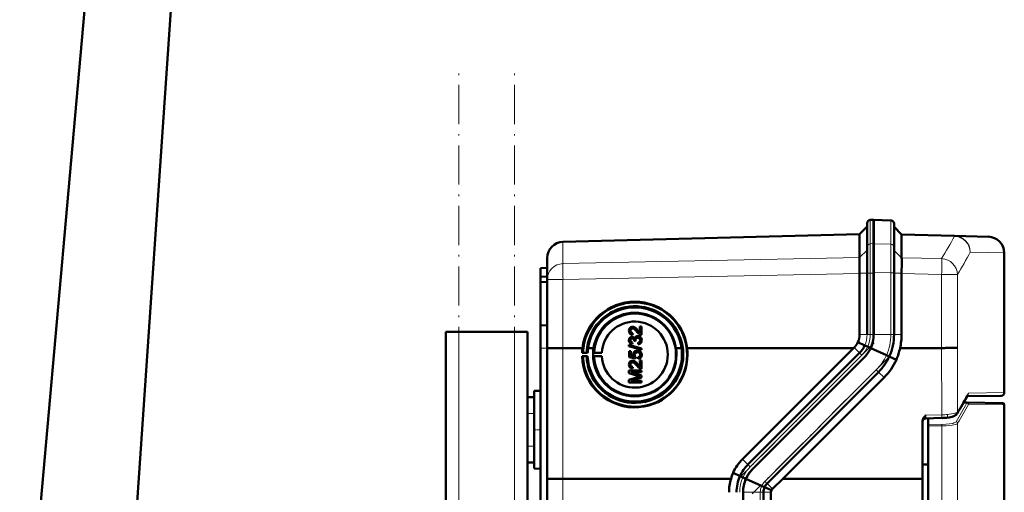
# Model space of a CAD drawing. Extents: x -1976 to 2357, y -1962 to 888.
# Tile 41 of 53: x 466 to 768, y 172 to 316. Entities that reach past the tile are written whole.
import ezdxf

# ---------------------------------------------------------------- set-up
doc = ezdxf.new("R2010")
doc.units = 0
doc.linetypes.add('DASHDOT', pattern=[18.5, 12, -3, 0.5, -3])

msp = doc.modelspace()

# ---------------------------------------------------------------- linework, layer by layer
at = {"color": 7, "lineweight": 50}
for p, q in [((466.07, 96.16), (492.07, 388.16)), ((501.14, 155.66), (513.47, 335.66)), ((725.57, 254.18), (725.57, 253.97)), ((725.57, 253.97), (725.57, 246.91)), ((727.57, 255.21), (726.53, 255.18)), ((727.56, 255.21), (727.56, 254.98)), ((732.85, 255.03), (727.56, 255.21)), ((727.56, 254.98), (727.56, 247.87)), ((727.57, 255.21), (727.57, 254.98)), ((727.57, 254.98), (727.57, 247.92)), ((733.81, 254.03), (733.81, 253.82)), ((733.81, 253.82), (733.81, 246.75)), ((632.43, 248.47), (723.27, 250.85)), ((723.27, 250.85), (725.57, 253.15)), ((723.27, 250.72), (723.27, 243.69)), ((736.1, 250.74), (733.81, 253.03)), ((736.1, 250.74), (752.3, 250.32)), ((736.1, 250.61), (736.1, 250.62)), ((736.1, 250.61), (736.1, 243.6)), ((752.3, 250.32), (762.69, 250.04)), ((727.56, 239.11), (727.56, 247.87)), ((727.57, 247.92), (727.57, 238.91)), ((725.57, 246.91), (725.57, 238.91)), ((733.81, 238.96), (733.81, 246.75)), ((767.56, 202.38), (767.56, 245.05)), ((627.57, 236.93), (627.57, 243.47)), ((723.26, 243.67), (723.25, 243.36)), ((723.26, 243.67), (723.27, 243.69)), ((625.57, 240.39), (627.57, 240.46)), ((625.57, 240.39), (625.57, 237.8)), ((723.24, 240.51), (723.26, 238.91)), ((723.27, 238.82), (723.26, 238.91)), ((723.27, 238.82), (723.27, 220.11)), ((725.57, 238.91), (725.57, 220.11)), ((727.56, 239.11), (727.56, 220.11)), ((727.57, 238.91), (727.57, 220.11)), ((733.81, 238.96), (733.81, 220.11)), ((736.1, 238.73), (736.1, 238.91)), ((736.1, 238.73), (736.1, 220.11)), ((625.57, 237.8), (627.57, 237.89)), ((625.57, 237.8), (625.57, 236.2)), ((625.57, 236.2), (625.57, 222.89)), ((625.57, 236.2), (627.57, 236.17)), ((627.57, 215.86), (627.57, 236.93)), ((596.57, -326.89), (596.57, 220.96)), ((600.57, 220.96), (596.57, 220.96)), ((617.57, 220.96), (600.57, 220.96)), ((621.57, 220.96), (617.57, 220.96)), ((621.57, 200.96), (621.57, 220.96)), ((625.57, 222.89), (627.57, 222.96)), ((625.57, 215.9), (625.57, 222.89)), ((653.08, 221.27), (653.09, 221.27)), ((653.37, 220.12), (653.38, 220.12)), ((653.7, 221.98), (653.71, 221.97)), ((653.77, 220.54), (653.72, 220.05)), ((653.78, 220.54), (653.73, 220.05)), ((653.77, 220.54), (653.78, 220.54)), ((654.09, 222.41), (654.09, 222.4)), ((655.28, 221.4), (655.99, 220.64)), ((655.28, 221.4), (655.28, 221.4)), ((655.99, 220.64), (655.99, 222.52)), ((655.99, 222.52), (656.48, 222.52)), ((656.48, 222.52), (656.48, 220)), ((656.48, 222.52), (656.49, 222.52)), ((656.49, 222.52), (656.49, 220)), ((653.08, 218.33), (653.09, 218.32)), ((653.4, 217.24), (653.4, 217.24)), ((653.67, 217.68), (653.62, 217.18)), ((653.62, 217.18), (653.63, 217.18)), ((653.63, 218.91), (653.64, 218.91)), ((653.68, 217.68), (653.63, 217.18)), ((653.67, 217.68), (653.68, 217.68)), ((653.72, 220.05), (653.73, 220.05)), ((653.87, 219.37), (653.88, 219.36)), ((654.21, 218.12), (654.22, 218.19)), ((654.66, 218.07), (654.21, 218.12)), ((654.21, 218.12), (654.22, 218.12)), ((654.67, 218.07), (654.22, 218.12)), ((654.61, 218.39), (654.61, 218.39)), ((654.66, 218.07), (654.67, 218.07)), ((655.32, 219.11), (655.33, 219.11)), ((655.45, 217.14), (655.4, 217.63)), ((655.45, 217.14), (655.46, 217.13)), ((655.71, 219.55), (655.72, 219.54)), ((656.14, 220.05), (656.15, 220.05)), ((656.48, 220), (656.49, 220)), ((656.53, 218.33), (656.54, 218.33)), ((724.85, 216.79), (722.75, 217.74)), ((625.57, 215.9), (625.57, 126.89)), ((627.57, 175.88), (627.57, 215.86)), ((632.43, 215.93), (635.34, 215.93)), ((635.34, 215.95), (635.34, 215.93)), ((638.38, 215.95), (635.34, 215.95)), ((636, 215.93), (638.38, 215.93)), ((636, 215.93), (638.38, 215.93)), ((638.54, 214.5), (638.27, 214.48)), ((638.27, 214.48), (639.98, 214.48)), ((639.65, 214.49), (638.54, 214.5)), ((639.98, 214.48), (639.65, 214.49)), ((640.1, 215.95), (641.79, 215.95)), ((640.1, 215.93), (641.79, 215.93)), ((640.1, 215.93), (641.79, 215.93)), ((641.95, 214.49), (641.7, 214.47)), ((641.7, 214.47), (644.32, 214.47)), ((644.32, 214.47), (641.95, 214.49)), ((652.63, 216.9), (656.48, 215.82)), ((652.63, 216.49), (652.63, 216.9)), ((656.48, 215.41), (652.63, 216.49)), ((652.63, 216.49), (652.64, 216.49)), ((656.49, 215.41), (652.64, 216.49)), ((652.68, 214.96), (653.18, 214.96)), ((652.68, 213.13), (652.68, 214.96)), ((653.18, 214.96), (653.18, 213.54)), ((653.18, 214.96), (653.18, 213.54)), ((653.18, 214.96), (653.18, 214.96)), ((655.19, 214.67), (655.2, 214.66)), ((655.66, 215.08), (655.67, 215.08)), ((656.07, 214.87), (656.07, 214.86)), ((656.48, 215.82), (656.48, 215.41)), ((656.48, 215.82), (656.49, 215.81)), ((656.48, 215.41), (656.49, 215.41)), ((656.49, 215.81), (656.49, 215.41)), ((668.73, 215.95), (667.03, 215.95)), ((667.03, 215.94), (668.73, 215.94)), ((667.04, 215.93), (668.73, 215.93)), ((668.73, 215.95), (668.73, 215.94)), ((670.44, 215.94), (676.62, 215.95)), ((670.44, 215.95), (684.86, 215.95)), ((670.45, 215.93), (676.62, 215.93)), ((676.62, 215.93), (676.62, 215.95)), ((684.86, 215.95), (721.41, 215.96)), ((687.42, 181.97), (721.41, 215.96)), ((723.22, 214.45), (689.08, 180.31)), ((721.41, 215.96), (721.56, 216.11)), ((725.74, 216.39), (724.86, 216.79)), ((726.68, 215.96), (725.74, 216.39)), ((731.46, 213.77), (726.65, 215.96)), ((735.63, 215.97), (748.38, 215.97)), ((638.26, 213.47), (638.54, 213.4)), ((639.98, 213.47), (638.26, 213.47)), ((638.54, 213.4), (639.65, 213.43)), ((639.65, 213.43), (639.98, 213.47)), ((641.7, 213.47), (641.95, 213.42)), ((644.32, 213.47), (641.7, 213.47)), ((641.95, 213.42), (644.32, 213.47)), ((654.66, 212.74), (652.68, 213.13)), ((652.68, 213.13), (652.69, 213.13)), ((654.67, 212.74), (652.69, 213.13)), ((653.18, 213.54), (654.17, 213.34)), ((653.7, 211.6), (653.71, 211.6)), ((654.09, 212.03), (654.09, 212.03)), ((654.36, 213.89), (654.37, 213.89)), ((654.71, 213.23), (654.66, 212.74)), ((654.66, 212.74), (654.67, 212.74)), ((654.72, 213.23), (654.67, 212.74)), ((654.71, 213.23), (654.72, 213.23)), ((655.45, 212.69), (655.4, 213.18)), ((655.45, 212.69), (655.46, 212.69)), ((655.99, 210.26), (655.99, 212.15)), ((655.99, 212.15), (656.48, 212.15)), ((656.48, 212.15), (656.48, 209.63)), ((656.48, 212.15), (656.49, 212.15)), ((656.49, 212.15), (656.49, 209.63)), ((656.53, 213.89), (656.54, 213.89)), ((724.63, 213.03), (690.49, 178.89)), ((724.64, 213.03), (690.49, 178.89)), ((732.34, 213.37), (731.46, 213.77)), ((734.52, 212.39), (732.35, 213.37)), ((652.63, 209.08), (656.48, 209.09)), ((652.63, 208.27), (652.63, 209.08)), ((655.29, 207.42), (652.63, 208.27)), ((652.63, 208.27), (652.64, 208.27)), ((655.3, 207.42), (652.64, 208.27)), ((653.08, 210.9), (653.09, 210.9)), ((656.49, 208.54), (653.23, 208.54)), ((653.23, 208.54), (656.48, 207.51)), ((656.48, 208.54), (653.23, 208.54)), ((653.37, 209.75), (653.38, 209.75)), ((653.77, 210.17), (653.72, 209.68)), ((653.72, 209.68), (653.73, 209.67)), ((653.78, 210.17), (653.73, 209.68)), ((653.77, 210.17), (653.78, 210.17)), ((655.28, 211.03), (655.99, 210.27)), ((655.28, 211.03), (655.28, 211.03)), ((656.14, 209.68), (656.15, 209.68)), ((656.48, 209.63), (656.49, 209.63)), ((656.48, 209.09), (656.48, 208.54)), ((656.48, 209.09), (656.49, 209.08)), ((656.48, 208.54), (656.49, 208.54)), ((656.49, 209.08), (656.49, 208.54)), ((729.05, 208.62), (694.91, 174.47)), ((652.63, 206.2), (655.34, 207.06)), ((652.63, 205.38), (652.63, 206.2)), ((656.48, 205.38), (652.63, 205.38)), ((652.63, 205.38), (652.64, 205.38)), ((656.49, 205.38), (652.64, 205.38)), ((656.48, 206.95), (653.23, 205.92)), ((656.49, 206.94), (653.23, 205.92)), ((653.23, 205.92), (656.48, 205.92)), ((655.29, 207.42), (655.3, 207.42)), ((656.48, 207.51), (656.48, 206.95)), ((656.48, 207.51), (656.49, 207.51)), ((656.48, 206.95), (656.49, 206.94)), ((656.48, 205.92), (656.48, 205.38)), ((656.48, 205.92), (656.49, 205.92)), ((656.48, 205.38), (656.49, 205.38)), ((656.49, 207.51), (656.49, 206.94)), ((656.49, 205.92), (656.49, 205.38)), ((730.74, 206.93), (699.78, 175.97)), ((623.57, 202.86), (625.57, 202.91)), ((623.57, 202.86), (625.57, 202.91)), ((623.57, 179.07), (623.57, 202.86)), ((621.57, 200.96), (623.57, 200.96)), ((621.57, 195.96), (621.57, 200.96)), ((623.57, 195.96), (623.57, 200.96)), ((755.12, 199.31), (756.22, 199.29)), ((766.58, 201.38), (756.15, 201.2)), ((756.22, 199.29), (767.07, 199.1)), ((767.57, 198.6), (767.57, 127.47)), ((621.57, 195.96), (621.57, 185.96)), ((623.57, 195.96), (623.57, 185.96)), ((742.56, 175.98), (742.56, 193.7)), ((743.54, 194.44), (748.45, 194.56)), ((744.28, 194.46), (744.28, 192.66)), ((744.28, 192.18), (744.28, 192.66)), ((744.28, 192.18), (744.28, 59.77)), ((621.57, 180.96), (621.57, 185.96)), ((623.57, 180.96), (623.57, 185.96)), ((621.57, 70.96), (621.57, 180.96)), ((621.57, 180.96), (623.57, 180.96)), ((623.57, 179.07), (625.57, 179.02)), ((742.56, 180.28), (744.28, 180.3)), ((627.57, 76.05), (627.57, 175.88)), ((683.88, 175.96), (632.43, 175.94)), ((686.65, 176.79), (684.51, 177.76)), ((687.53, 176.39), (686.65, 176.79)), ((688.47, 175.96), (687.53, 176.39)), ((693.26, 173.77), (688.45, 175.96)), ((699.78, 175.97), (696.54, 172.85)), ((742.56, 175.98), (699.78, 175.97)), ((742.56, 75.95), (742.56, 175.98)), ((694.14, 173.38), (693.26, 173.77)), ((696.23, 172.43), (694.14, 173.38)), ((687.56, 80.11), (687.56, 171.82)), ((693.81, 80.11), (693.81, 171.82)), ((696.1, 171.82), (696.1, 80.11))]:
    msp.add_line(p, q, dxfattribs=at)
at = {"color": 7, "linetype": 'DASHDOT', "lineweight": 18}
for p, q in [((600.57, -659.04), (600.57, 300.96)), ((617.57, -659.04), (617.57, 300.96)), ((727.75, 217.56), (685.96, 175.78)), ((732.17, 213.15), (690.38, 171.36))]:
    msp.add_line(p, q, dxfattribs=at)
at = {"color": 7, "lineweight": 18}
for p, q in [((726.53, 255.18), (726.53, 254.94)), ((726.53, 254.94), (727.57, 254.98)), ((726.53, 254.94), (726.53, 247.88)), ((732.85, 254.8), (727.56, 254.98)), ((732.85, 255.03), (732.85, 254.8)), ((732.85, 254.8), (732.85, 247.73)), ((723.27, 250.72), (632.43, 248.34)), ((723.27, 250.73), (725.57, 252.97)), ((736.1, 250.62), (733.81, 252.85)), ((752.3, 250.19), (736.1, 250.61)), ((632.43, 248.47), (632.43, 248.34)), ((632.43, 241.8), (632.43, 248.34)), ((727.57, 247.92), (726.53, 247.88)), ((726.53, 247.88), (726.53, 238.91)), ((727.56, 247.87), (732.85, 247.73)), ((723.26, 243.67), (725.57, 245.91)), ((736.1, 243.56), (733.81, 245.79)), ((767.56, 245.05), (757.14, 245.32)), ((632.43, 241.8), (723.27, 243.69)), ((736.1, 243.6), (748.38, 243.34)), ((723.27, 238.82), (632.43, 236.93)), ((723.26, 238.91), (725.57, 238.91)), ((725.57, 238.91), (726.53, 238.91)), ((726.53, 238.91), (726.53, 220.11)), ((726.53, 238.91), (727.57, 238.91)), ((732.85, 238.96), (727.56, 239.11)), ((732.85, 238.96), (732.85, 220.11)), ((732.85, 238.96), (733.81, 238.96)), ((736.1, 238.91), (733.81, 238.91)), ((748.38, 238.47), (736.1, 238.73)), ((748.38, 215.97), (748.38, 238.47)), ((753.2, 238.47), (748.38, 238.47)), ((753.2, 238.47), (753.2, 216.04)), ((632.43, 236.93), (627.57, 236.93)), ((632.43, 215.93), (632.43, 236.93)), ((600.57, -326.89), (600.57, 220.96)), ((617.57, -326.89), (617.57, 220.96)), ((725.57, 220.11), (723.27, 220.11)), ((725.57, 220.11), (726.53, 220.11)), ((726.53, 220.11), (727.57, 220.11)), ((732.85, 220.11), (727.56, 220.11)), ((732.85, 220.11), (733.81, 220.11)), ((736.1, 220.11), (733.81, 220.11)), ((627.57, 215.97), (625.57, 215.9)), ((632.43, 175.94), (632.43, 215.93)), ((723.22, 214.45), (721.56, 216.11)), ((723.22, 214.45), (723.9, 213.77)), ((724.85, 216.79), (724.85, 216.79)), ((748.45, 195.53), (748.38, 215.97)), ((753.2, 216.04), (753.27, 196.42)), ((723.9, 213.77), (689.76, 179.62)), ((732.35, 213.37), (732.34, 213.37)), ((728.37, 209.3), (694.23, 175.16)), ((728.37, 209.3), (729.05, 208.62)), ((730.74, 206.93), (729.05, 208.62)), ((756.63, 202.19), (767.56, 202.38)), ((756.09, 199.16), (755.05, 199.18)), ((767.57, 198.6), (756.71, 198.79)), ((621.57, 195.96), (623.57, 195.96)), ((743.54, 195.41), (748.45, 195.53)), ((744.28, 192.66), (748.41, 192.61)), ((748.41, 192.12), (744.28, 192.18)), ((748.41, 59.82), (748.41, 192.12)), ((753.27, 192.94), (753.27, 59.01)), ((621.57, 185.96), (623.57, 185.96)), ((689.08, 180.31), (687.42, 181.97)), ((689.08, 180.31), (689.76, 179.62)), ((632.43, 75.98), (632.43, 175.94)), ((686.65, 176.79), (686.65, 176.79)), ((694.23, 175.16), (694.91, 174.47)), ((694.14, 173.38), (694.14, 173.38)), ((696.54, 172.85), (694.91, 174.47)), ((692.85, 171.82), (687.56, 171.82)), ((692.85, 80.11), (692.85, 171.82)), ((692.85, 171.82), (693.81, 171.82)), ((696.1, 171.82), (693.81, 171.82))]:
    msp.add_line(p, q, dxfattribs=at)
at = {"color": 7, "linetype": 'DASHDOT', "lineweight": 18, "ltscale": 0.060001}
for p, q in [((621.37, 195.96), (623.77, 195.96)), ((623.37, 190.96), (625.77, 190.96)), ((621.37, 185.96), (623.77, 185.96))]:
    msp.add_line(p, q, dxfattribs=at)
at = {"color": 7, "lineweight": 18}
for points in [[(732.85, 247.73), (732.86, 244.61), (732.85, 238.96)], [(750.17, 195.62), (751.4, 195.78), (752.16, 195.93), (752.74, 196.1)], [(752.74, 196.1), (753.08, 196.25), (753.27, 196.42)], [(743.54, 195.41), (743.53, 194.54), (743.53, 194.45), (743.54, 194.44), (743.54, 194.44), (743.54, 194.44)], [(748.41, 192.61), (749.63, 192.63), (750.8, 192.73), (751.76, 192.91), (752.14, 193.03), (752.44, 193.15), (752.66, 193.28), (752.78, 193.42)], [(753.27, 192.94), (753.16, 192.82), (752.98, 192.71), (752.62, 192.56), (752.16, 192.43), (751.04, 192.24), (749.75, 192.14), (748.41, 192.12)], [(689.76, 179.62), (689.23, 179.05), (688.74, 178.45), (688.3, 177.8), (687.89, 177.11), (687.53, 176.39)]]:
    msp.add_lwpolyline(points, dxfattribs=at)
at = {"color": 7, "lineweight": 50}
for points in [[(736.1, 238.91), (736.17, 241.89), (736.14, 243.11), (736.1, 243.56)], [(669.26, 213.97), (669.19, 215.38), (668.99, 216.77), (668.7, 217.98), (668.32, 219.16), (667.95, 220.04), (667.39, 221.17), (666.65, 222.36), (665.92, 223.33), (665.38, 223.96), (664.44, 224.9), (663.44, 225.73), (662.26, 226.55), (661.32, 227.08), (660.16, 227.63), (658.84, 228.11), (657.48, 228.46), (656.57, 228.62), (655.24, 228.75), (653.9, 228.76), (652.81, 228.68), (651.51, 228.47), (650.57, 228.25), (649.66, 227.97), (649.06, 227.75), (648.41, 227.48), (647.27, 226.91), (646.79, 226.63), (645.58, 225.82), (644.46, 224.89), (643.56, 223.99), (642.74, 223.02), (642.19, 222.26), (641.47, 221.08), (640.85, 219.82), (640.4, 218.64), (640.06, 217.45), (639.82, 216.2), (639.71, 215.35), (639.65, 214.49)], [(652.63, 221.28), (652.67, 221.64), (652.8, 221.97), (652.97, 222.18), (653.19, 222.34), (653.53, 222.46), (653.7, 222.47)], [(653.37, 220.12), (653.11, 220.25), (652.89, 220.45), (652.74, 220.71), (652.67, 220.92), (652.63, 221.28)], [(653.7, 221.98), (653.49, 221.94), (653.31, 221.83), (653.18, 221.67), (653.1, 221.48), (653.08, 221.27)], [(653.08, 221.27), (653.14, 220.93), (653.23, 220.78), (653.36, 220.66), (653.52, 220.58)], [(653.71, 221.97), (653.5, 221.94), (653.36, 221.86), (653.22, 221.73), (653.14, 221.57), (653.09, 221.27)], [(653.09, 221.27), (653.11, 221.05), (653.17, 220.88), (653.34, 220.67), (653.53, 220.58)], [(655.04, 220.94), (654.75, 221.28), (654.43, 221.61), (654.2, 221.8), (653.93, 221.94)], [(654.09, 222.41), (654.37, 222.27), (654.74, 221.98), (655.07, 221.64), (655.28, 221.4)], [(654.09, 222.4), (654.33, 222.29), (654.59, 222.12), (655, 221.72), (655.28, 221.4)], [(656.14, 220.05), (655.88, 220.17), (655.53, 220.41), (655.04, 220.94)], [(655.28, 221.4), (655.68, 220.92), (655.99, 220.64)], [(652.63, 218.31), (652.67, 218.64), (652.8, 218.94), (653.01, 219.19), (653.3, 219.35), (653.61, 219.41)], [(653.4, 217.24), (653.14, 217.36), (652.92, 217.54), (652.79, 217.71), (652.7, 217.9), (652.64, 218.17), (652.63, 218.31)], [(653.63, 218.91), (653.45, 218.89), (653.29, 218.8), (653.13, 218.59), (653.08, 218.33)], [(653.08, 218.33), (653.12, 218.09), (653.19, 217.94), (653.3, 217.82), (653.52, 217.71)], [(653.64, 218.91), (653.46, 218.89), (653.25, 218.75), (653.12, 218.54), (653.09, 218.32)], [(653.09, 218.32), (653.11, 218.13), (653.18, 217.96), (653.31, 217.83), (653.53, 217.71)], [(654.22, 218.19), (654.19, 218.44), (654.13, 218.6), (654.03, 218.74), (653.83, 218.88)], [(653.87, 219.37), (654.03, 219.29), (654.17, 219.18), (654.38, 218.88)], [(653.88, 219.36), (654.16, 219.2), (654.29, 219.05), (654.38, 218.89)], [(654.38, 218.88), (654.46, 219.13), (654.62, 219.34), (654.83, 219.49), (655.07, 219.58), (655.33, 219.61)], [(655.33, 219.11), (655.1, 219.08), (654.93, 219), (654.73, 218.8), (654.62, 218.53), (654.61, 218.39)], [(655.32, 219.11), (655.1, 219.08), (654.89, 218.98), (654.81, 218.9), (654.67, 218.72), (654.61, 218.5), (654.61, 218.39)], [(655.4, 217.63), (655.61, 217.69), (655.81, 217.79), (656.03, 218.03), (656.09, 218.35)], [(656.53, 218.33), (656.49, 217.98), (656.34, 217.65), (656.1, 217.39), (655.95, 217.29), (655.62, 217.16), (655.45, 217.14)], [(656.54, 218.33), (656.5, 217.98), (656.41, 217.75), (656.27, 217.54), (656, 217.31), (655.66, 217.17), (655.46, 217.13)], [(656.09, 218.35), (656.07, 218.54), (656.01, 218.71), (655.9, 218.87), (655.68, 219.03), (655.6, 219.07)], [(655.71, 219.55), (655.93, 219.45), (656.12, 219.31), (656.32, 219.07), (656.43, 218.87), (656.5, 218.64), (656.53, 218.33)], [(655.72, 219.54), (655.95, 219.43), (656.16, 219.27), (656.32, 219.08), (656.49, 218.72), (656.54, 218.33)], [(627.57, 215.86), (627.57, 215.87), (627.57, 215.87), (627.57, 215.87), (627.64, 215.88), (628.2, 215.9), (629.36, 215.92), (632.43, 215.93)], [(653.92, 214.03), (653.98, 214.4), (654.17, 214.73), (654.45, 214.97), (654.8, 215.12), (655.16, 215.16)], [(655.19, 214.67), (654.94, 214.64), (654.81, 214.61), (654.59, 214.47), (654.5, 214.38), (654.39, 214.14), (654.36, 213.89)], [(655.2, 214.66), (654.95, 214.64), (654.68, 214.54), (654.48, 214.33), (654.4, 214.15), (654.37, 213.89)], [(656.09, 213.89), (656.04, 214.17), (655.96, 214.34), (655.82, 214.48), (655.57, 214.61)], [(656.07, 214.87), (656.31, 214.63), (656.42, 214.43), (656.5, 214.22), (656.53, 213.89)], [(656.07, 214.86), (656.24, 214.71), (656.38, 214.53), (656.47, 214.33), (656.53, 214.11), (656.54, 213.89)], [(750.09, 215.98), (752.84, 216.02), (753.2, 216.04)], [(652.63, 210.91), (652.67, 211.27), (652.8, 211.6), (652.97, 211.81), (653.19, 211.97), (653.53, 212.09), (653.7, 212.1)], [(653.7, 211.6), (653.49, 211.57), (653.31, 211.46), (653.18, 211.3), (653.1, 211.11), (653.08, 210.9)], [(653.71, 211.6), (653.5, 211.57), (653.36, 211.49), (653.22, 211.36), (653.14, 211.2), (653.09, 210.9)], [(654.17, 213.34), (654.02, 213.6), (653.93, 213.88), (653.92, 214.03)], [(655.04, 210.57), (654.75, 210.91), (654.43, 211.24), (654.2, 211.43), (653.93, 211.57)], [(654.09, 212.03), (654.33, 211.92), (654.59, 211.75), (655, 211.35), (655.28, 211.03)], [(654.09, 212.03), (654.37, 211.9), (654.74, 211.61), (655.07, 211.27), (655.28, 211.03)], [(654.36, 213.89), (654.41, 213.59), (654.53, 213.39), (654.71, 213.23)], [(654.37, 213.89), (654.38, 213.73), (654.49, 213.44), (654.72, 213.23)], [(655.4, 213.18), (655.61, 213.23), (655.81, 213.33), (655.9, 213.4), (656.06, 213.68), (656.09, 213.89)], [(656.53, 213.89), (656.52, 213.71), (656.43, 213.36), (656.35, 213.2), (656.11, 212.94), (655.79, 212.77), (655.45, 212.69)], [(656.54, 213.89), (656.5, 213.53), (656.35, 213.19), (656.08, 212.91), (655.85, 212.78), (655.46, 212.69)], [(653.37, 209.75), (653.11, 209.88), (652.89, 210.08), (652.74, 210.33), (652.67, 210.55), (652.63, 210.91)], [(653.08, 210.9), (653.14, 210.56), (653.23, 210.41), (653.36, 210.29), (653.52, 210.21)], [(653.09, 210.9), (653.11, 210.68), (653.17, 210.51), (653.34, 210.3), (653.53, 210.21)], [(656.14, 209.68), (655.88, 209.8), (655.53, 210.04), (655.04, 210.57)], [(655.28, 211.03), (655.68, 210.55), (655.99, 210.26)], [(742.56, 193.7), (742.59, 194), (742.69, 194.3), (742.83, 194.58), (743.18, 195.04), (743.54, 195.41)], [(752.27, 195.19), (751.6, 194.96), (750.63, 194.75), (749.92, 194.65)], [(753.14, 195.9), (752.86, 195.57), (752.46, 195.29), (752.27, 195.19)], [(690.49, 178.89), (690.01, 178.38), (689.57, 177.83), (689.17, 177.25), (688.8, 176.62), (688.47, 175.96)], [(627.57, 175.88), (627.57, 175.88), (627.57, 175.88), (627.57, 175.88), (627.64, 175.89), (628.2, 175.91), (629.36, 175.93), (632.43, 175.94)]]:
    msp.add_lwpolyline(points, dxfattribs=at)
for centre, radius, start, end in [((726.57, 254.18), 1, 92, 180), ((732.81, 254.03), 1, 0, 88), ((632.57, 243.47), 5, 91.5, 180), ((762.56, 245.05), 5, 0, 88.5), ((654.41, 213.99), 16.15, 6.9564, 173.0436), ((654.48, 213.96), 15.94, 359.9991, 133.5258), ((654.41, 213.95), 14.45, 7.965, 172.0349), ((654.41, 213.99), 12.77, 8.8275, 171.1724), ((654.49, 213.95), 12.55, 77.6984, 177.5213), ((654.48, 213.96), 12.54, 0.013, 77.6766), ((654.48, 213.95), 15.96, 133.5177, 178.0139), ((653.85, 221.58), 1.53, 252.0665, 265.2731), ((653.85, 221.58), 1.53, 252.0738, 265.2685), ((653.76, 221.35), 0.804, 252.5173, 270.6985), ((653.7, 221.25), 1.22, 71.416, 89.9785), ((653.7, 221.26), 0.712, 71.1045, 89.7698), ((653.71, 221.26), 0.709, 71.4625, 89.7956), ((717.58, 220.1), 5.69, 335.4939, 0.0252), ((717.68, 220.11), 9.88, 335.2248, 0.0026), ((717.44, 220.11), 10.12, 335.8313, 359.9948), ((717.62, 220.11), 16.19, 335.437, 0.0015), ((717.56, 220.11), 18.54, 347.0991, 0.0004), ((653.93, 218.9), 1.75, 252.2239, 259.8155), ((653.95, 218.94), 1.79, 252.3357, 259.7452), ((653.82, 218.67), 0.998, 252.3354, 261.3286), ((653.62, 218.59), 0.815, 72.179, 90.3814), ((653.64, 218.29), 0.625, 72.329, 90.8793), ((653.65, 218.28), 0.634, 73.0345, 90.7871), ((655.85, 218.43), 1.24, 181.999, 197.0346), ((655.85, 218.43), 1.24, 182.0274, 197.0138), ((655.33, 218.25), 0.86, 71.8999, 90.5102), ((655.34, 218.42), 1.19, 71.6978, 90.7047), ((655.34, 218.25), 0.859, 72.0728, 90.5088), ((656.46, 220.97), 0.972, 251.216, 271.7364), ((656.46, 220.97), 0.973, 251.2257, 271.7309), ((717.56, 220.27), 5.78, 313.9422, 334.1191), ((654.42, 213.94), 16.17, 172.9148, 178.0694), ((654.42, 214.03), 14.45, 172.4425, 178.2107), ((654.42, 213.94), 12.79, 171.0625, 179.8847), ((655.18, 213.61), 1.55, 71.9099, 90.5756), ((655.21, 213.46), 1.21, 72.5659, 90.8378), ((655.22, 213.46), 1.21, 72.864, 90.8167), ((655.24, 213.8), 1.35, 51.9924, 71.6896), ((655.24, 213.8), 1.35, 51.999, 71.6506), ((654.4, 213.96), 12.79, 0.0635, 8.8594), ((654.41, 214.05), 14.45, 359.7065, 7.4796), ((654.4, 213.96), 16.17, 0.0626, 7.0057), ((717.5, 220.17), 8.09, 315.0122, 335.3255), ((717.69, 219.98), 9.82, 314.9833, 335.8458), ((717.43, 220.23), 10.18, 315.022, 335.211), ((717.59, 219.59), 18.4, 336.9429, 348.6327), ((747.64, 567.82), 351.85, 270.1202, 270.3992), ((654.4, 213.93), 16.14, 181.6629, 274.3889), ((654.45, 213.96), 14.8, 182.0365, 193.1576), ((654.4, 214.03), 14.43, 182.2328, 274.9104), ((654.4, 213.94), 12.77, 179.8723, 270.0038), ((654.49, 213.95), 12.55, 182.4194, 193.5066), ((653.7, 210.87), 1.22, 71.416, 89.9785), ((653.7, 210.89), 0.712, 71.1045, 89.7698), ((653.71, 210.89), 0.709, 71.4625, 89.7956), ((654.4, 213.96), 12.79, 270.0139, 0.0575), ((654.45, 213.96), 14.81, 270.9979, 359.999), ((654.47, 213.95), 15.95, 270.964, 0.0057), ((654.48, 213.95), 12.55, 271.1756, 0.0047), ((654.4, 213.96), 16.17, 274.3928, 0.0565), ((654.4, 214.05), 14.45, 274.9142, 359.688), ((717.62, 220.05), 16.16, 314.9955, 335.6224), ((717.54, 220.12), 18.66, 315.0077, 335.5133), ((654.47, 213.94), 15.94, 193.0735, 270.9484), ((654.45, 213.95), 14.8, 193.1459, 270.9829), ((654.48, 213.94), 12.54, 193.4987, 271.1604), ((653.85, 211.21), 1.53, 252.0665, 265.2731), ((653.85, 211.21), 1.53, 252.0738, 265.2685), ((653.76, 210.98), 0.804, 252.5173, 270.6985), ((656.46, 210.6), 0.972, 251.216, 271.7364), ((656.46, 210.6), 0.973, 251.2257, 271.7309), ((663.9, 234.17), 28.1, 252.1564, 253.4621), ((664.1, 234.78), 28.74, 252.1717, 253.448), ((665.01, 176.62), 31.94, 106.5752, 107.6363), ((766.56, 202.38), 1, 270.9993, 360), ((650.21, 257.98), 120.2, 328.9047, 332.0096), ((652.68, 256.62), 117.38, 330.7734, 331.828), ((767.07, 198.6), 0.5, 0.0001, 89.0014), ((743.56, 193.44), 1, 91.3563, 180.0007), ((748.07, 211.75), 17.2, 271.2704, 276.1564), ((697.57, 171.82), 14.36, 134.9989, 155.5165), ((697.5, 171.88), 11.91, 135.0034, 155.6664), ((697.68, 171.7), 10.17, 134.9943, 155.212), ((697.57, 171.82), 14.3, 163.1695, 179.9984), ((697.54, 172.22), 14.16, 156.9444, 164.6731), ((697.5, 171.82), 11.93, 155.3876, 180.0088), ((697.69, 171.82), 10.13, 155.8478, 179.9837), ((697.43, 171.82), 9.87, 155.2023, 180.0177), ((697.63, 171.82), 3.82, 155.9472, 179.9755), ((697.62, 171.77), 3.83, 134.9848, 155.1319), ((697.55, 171.82), 1.45, 155.3414, 180.0673), ((697.55, 171.79), 1.47, 133.9021, 154.2563)]:
    msp.add_arc(centre, radius, start, end, dxfattribs=at)
at = {"color": 7, "lineweight": 18}
for centre, radius, start, end in [((653.95, 302.06), 111.19, 328.1267, 332.1928), ((658.95, 297.28), 111.09, 328.0386, 332.1118), ((717.47, 220.11), 8.09, 335.8141, 359.9961), ((717.45, 220.11), 9.08, 335.8634, 359.9942), ((717.67, 220.11), 15.17, 335.3378, 0.0024), ((717.65, 220.11), 16.16, 335.393, 0.002), ((717.47, 220.2), 8.14, 315.0199, 335.2289), ((717.43, 220.23), 9.15, 315.0245, 335.1774), ((717.68, 219.99), 15.12, 314.9894, 335.7267), ((717.65, 220.02), 16.12, 314.9927, 335.6686), ((651.23, 258), 119.18, 328.8885, 331.9943), ((755.62, 202.19), 1, 310.857, 0.0707), ((755.52, 202.01), 0.942, 332.0923, 1.7093), ((656.04, 253.07), 113.66, 328.3428, 331.683), ((756.07, 198.65), 0.509, 2.4645, 87.7315), ((756.21, 198.79), 0.498, 359.7444, 88.7602), ((752.33, 196.38), 0.94, 329.0127, 1.9615), ((656.54, 252.6), 113.65, 328.334, 331.6749), ((748, 220.15), 24.62, 271.0677, 275.0699), ((752.76, 192.91), 0.511, 2.6449, 87.3992), ((697.48, 171.91), 11.87, 135.0063, 155.7303), ((697.46, 171.82), 11.9, 155.3223, 180.012), ((697.44, 171.82), 10.91, 155.2364, 180.0152), ((697.67, 171.71), 4.87, 134.9795, 154.9053), ((697.69, 171.82), 4.85, 156.1854, 179.957), ((697.66, 171.82), 3.85, 156.1536, 179.9582), ((697.64, 171.74), 3.87, 134.9802, 154.9373)]:
    msp.add_arc(centre, radius, start, end, dxfattribs=at)
for centre, major_axis, ratio, start_param, end_param in [((726.57, 253.97), (-1, 0), 0.97437, 4.747296, 6.283185), ((732.81, 253.82), (-1, 0), 0.97437, 3.141593, 4.677482), ((752.17, 245.32), (-0.13, -5), 0.992889, 1.59679, 3.141593), ((752.17, 245.32), (0.13, 5), 0.002982, 6.056371, 6.280047), ((632.57, 243.47), (5, 0), 0.97437, 1.596976, 3.141593), ((726.57, 246.91), (-1, 0), 0.97437, 4.747296, 6.283185), ((732.81, 246.75), (1, 0), 0.97437, 0, 1.53589), ((752.17, 245.32), (4.42, -2.33), 0.968463, 0.497949, 2.015969), ((632.57, 236.93), (5, 0), 0.97437, 1.596976, 3.141593), ((632.57, 236.93), (-0.1, 5), 0.026171, 0.226893, 1.570251), ((748.25, 238.47), (0.1, 5), 0.026171, 4.712934, 6.056293), ((748.25, 238.47), (4.25, -2.64), 0.966087, 0.571165, 2.084618), ((756.69, 186.96), (0.07, -15.23), 0.077407, 3.142573, 3.284814), ((756.2, 194.24), (-0.02, -5.04), 0.109518, 3.140139, 3.36604), ((751.85, 196.11), (0.411, -0.912), 0.863083, 6.282927, 7.473776), ((756.77, 187.26), (0.06, -11.53), 0.076768, 3.139791, 3.281396), ((748.43, 195.56), (0.024, -1), 0.025555, 0.000082, 1.544), ((749.81, 195.65), (0.109, -0.994), 0.366722, 6.283183, 7.790699), ((748.4, 192.12), (-0.007, -0.5), 0.017451, 1.571039, 2.9147)]:
    msp.add_ellipse(centre, major_axis=major_axis, ratio=ratio, start_param=start_param, end_param=end_param, dxfattribs=at)
at = {"color": 7, "lineweight": 50}
for centre, major_axis, ratio, start_param, end_param in [((723.4, 245.85), (-0.13, 5), 0.002982, 0.002566, 0.226815), ((735.97, 245.74), (0.13, 5), 0.002982, 6.061466, 6.27809), ((723.4, 238.82), (0.1, -5), 0.026171, 3.569847, 4.039686), ((723.4, 238.82), (0.1, -5), 0.026171, 4.039686, 4.366294), ((735.97, 238.73), (0.1, 5), 0.026171, 6.020704, 6.056293), ((654.41, 213.97), (-3.2, -9.59), 0.999619, 1.892589, 4.984473), ((654.41, 213.97), (5.11, 15.33), 0.999619, 1.769783, 1.770866), ((654.41, 213.97), (-4.57, -13.71), 0.999619, 4.896843, 4.898057), ((654.43, 213.97), (4.03, 12.08), 0.999619, 1.852679, 1.931219), ((654.41, 213.97), (4.04, 12.12), 0.999619, 1.737126, 1.738502), ((654.41, 213.97), (4.04, 12.12), 0.999619, 5.188702, 5.189186), ((654.41, 213.97), (-4.04, -12.12), 0.999619, 2.046218, 2.04711), ((654.41, 213.97), (-4.57, -13.71), 0.999619, 2.028257, 2.029083), ((654.41, 213.97), (5.11, 15.33), 0.999619, 5.155447, 5.15653), ((654.47, 213.95), (5.04, 15.13), 0.999619, 1.926831, 2.120926), ((654.41, 213.97), (-3.2, -9.59), 0.999619, 5.083433, 8.175545), ((654.48, 213.95), (3.97, 11.9), 0.999619, 5.03437, 5.034599), ((654.44, 213.97), (4.69, 14.07), 0.999619, 5.033887, 5.034181), ((654.47, 213.95), (5.04, 15.13), 0.999619, 5.034181, 5.034455)]:
    msp.add_ellipse(centre, major_axis=major_axis, ratio=ratio, start_param=start_param, end_param=end_param, dxfattribs=at)

doc.saveas('drawing.dxf')
